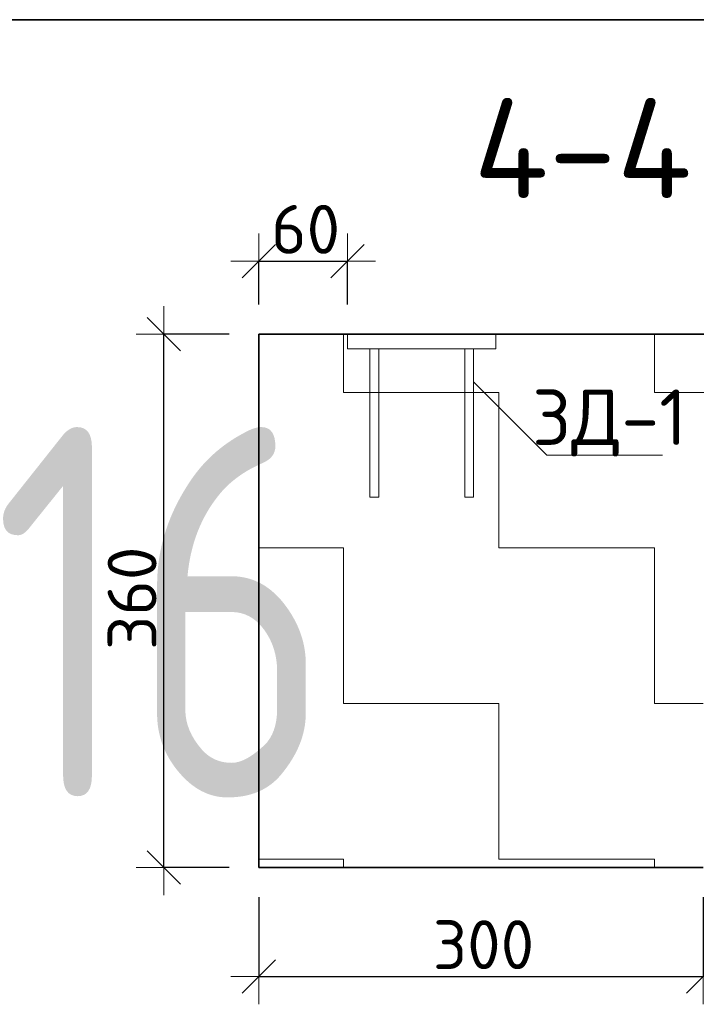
# Model space of a CAD drawing. Header units: metres. Extents: x -38 to 97, y -15 to 21.
# Tile 247 of 256: x 76.012 to 76.468, y 12.607 to 13.272. Entities that reach past the tile are written whole.
import ezdxf

# ---------------------------------------------------------------- set-up
doc = ezdxf.new("R2010")
doc.units = ezdxf.units.M
doc.header["$PDMODE"] = 65
for name, color, linetype, lineweight in [('XR$3$Перекрытие_ Сборный элемент', 7, 'Continuous', 35), ('XR$3$Размерная линия_ общее', 7, 'Continuous', 13), ('XR$3$Текст_ общее_1', 7, 'Continuous', 13), ('XR$4$Перекрытие_ Сборный элемент', 7, 'Continuous', 35), ('XR$4$Размерная линия_ общее', 7, 'Continuous', 13), ('XR$4$Текст_ общее_1', 7, 'Continuous', 13), ('XR$5$Перекрытие_ Сборный элемент', 7, 'Continuous', 35), ('XR$5$Размерная линия_ общее', 7, 'Continuous', 13), ('XR$5$Текст_ общее_1', 7, 'Continuous', 13), ('XR$6$Текст_ примечание', 7, 'Continuous', 13)]:
    doc.layers.add(name, color=color, linetype=linetype, lineweight=lineweight)
doc.styles.add('ISOCPEUR', font='txt')
doc.dimstyles.new('DIMSTYLE_11', dxfattribs={"dimtxt": 0.033, "dimasz": 0.0375, "dimexe": 0, "dimexo": 0, "dimgap": 0.0165, "dimtad": 2, "dimdec": 0, "dimlfac": 1000, "dimrnd": 1, "dimzin": 12, "dimdsep": 46, "dimtxsty": 'ISOCPEUR', "dimblk1": 'ALL_ML_STRICH', "dimblk2": 'ALL_ML_STRICH', "dimsah": 1, "dimcen": 0, "dimclrd": 7, "dimclre": 256, "dimclrt": 7, "dimadec": 0, "dimazin": 0, "dimtfac": 1, "dimtdec": 0, "dimtix": 1, "dimtmove": 2, "dimatfit": 3, "dimfxl": 0, "dimtvp": 1.2, "dimtzin": 0, "dimlwd": 0, "dimlwe": -3, "dimarcsym": 0})
doc.dimstyles.new('DIMSTYLE_8', dxfattribs={"dimtxt": 0.033, "dimasz": 0.0375, "dimexe": 0, "dimexo": 0, "dimgap": 0.0165, "dimtad": 2, "dimdec": 0, "dimlfac": 1000, "dimrnd": 1, "dimzin": 12, "dimdsep": 46, "dimtxsty": 'ISOCPEUR', "dimblk1": 'ALL_ML_STRICH', "dimblk2": 'ALL_ML_STRICH', "dimsah": 1, "dimcen": 0, "dimclrd": 7, "dimclre": 256, "dimclrt": 7, "dimadec": 0, "dimazin": 0, "dimtfac": 1, "dimtdec": 0, "dimtix": 1, "dimtmove": 2, "dimatfit": 3, "dimfxl": 0, "dimtzin": 0, "dimlwd": 0, "dimlwe": -3, "dimarcsym": 0})
pattern_1 = [(0, (0.21, 0.21), (0.105, 0.105), [0.105, -0.105]), (90, (0.21, 0.21), (-0.105, 0.105), [0.105, -0.105])]

# ---------------------------------------------------------------- blocks, each defined once
blk = doc.blocks.new('ALL_ML_STRICH')
at = {"color": 0, "linetype": 'ByBlock', "lineweight": -2}
for p, q in [((0, -0.5), (0, 0.5)), ((-0.3, -0.3), (0.3, 0.3)), ((-1, 0), (0.5, 0))]:
    blk.add_line(p, q, dxfattribs=at)
blk = doc.blocks.new('*D111')
at = {"layer": 'DEFPOINTS', "color": 7, "linetype": 'Continuous', "lineweight": 13, "transparency": 33554687}
for p in [(76.17301, 13.05949), (76.10904, 12.69949), (76.17301, 12.69949)]:
    blk.add_point(p, dxfattribs=at)
at = {"layer": 'XR$3$Размерная линия_ общее', "color": 253, "linetype": 'Continuous', "lineweight": -2, "true_color": 0xa0a0a0, "transparency": 33554687}
for p, q in [((76.15301, 13.05949), (76.10904, 13.05949)), ((76.15301, 12.69949), (76.10904, 12.69949))]:
    blk.add_line(p, q, dxfattribs=at)
at = {"layer": 'XR$3$Размерная линия_ общее', "color": 7, "linetype": 'Continuous', "lineweight": -2, "transparency": 33554687}
blk.add_line((76.10904, 12.69949), (76.10904, 13.05949), dxfattribs=at)
at = {"layer": 'XR$3$Размерная линия_ общее', "color": 7, "linetype": 'Continuous', "lineweight": 13, "transparency": 33554687, "xscale": 0.0375, "yscale": 0.0375, "zscale": 0.0375}
for p, rotation in [((76.10904, 13.05949), 90), ((76.10904, 12.69949), 270)]:
    blk.add_blockref('ALL_ML_STRICH', p, dxfattribs=dict(at, rotation=rotation))
at = {"layer": 'XR$3$Размерная линия_ общее', "color": 7, "linetype": 'Continuous', "lineweight": 13, "transparency": 33554687, "insert": (76.08754, 12.88114), "char_height": 0.033, "width": 0.099, "attachment_point": 5, "rotation": 90, "style": 'ISOCPEUR'}
blk.add_mtext('\\A1;{360}', dxfattribs=at)
blk = doc.blocks.new('*D112')
at = {"layer": 'DEFPOINTS', "color": 7, "linetype": 'Continuous', "lineweight": 13, "transparency": 33554687}
for p in [(76.17301, 12.69949), (76.47301, 12.69949), (76.17301, 12.62581)]:
    blk.add_point(p, dxfattribs=at)
at = {"layer": 'XR$3$Размерная линия_ общее', "color": 253, "linetype": 'Continuous', "lineweight": -2, "true_color": 0xa0a0a0, "transparency": 33554687}
for p, q in [((76.17301, 12.67949), (76.17301, 12.62581)), ((76.47301, 12.67949), (76.47301, 12.62581))]:
    blk.add_line(p, q, dxfattribs=at)
at = {"layer": 'XR$3$Размерная линия_ общее', "color": 7, "linetype": 'Continuous', "lineweight": -2, "transparency": 33554687}
blk.add_line((76.17301, 12.62581), (76.47301, 12.62581), dxfattribs=at)
at = {"layer": 'XR$3$Размерная линия_ общее', "color": 7, "linetype": 'Continuous', "lineweight": 13, "transparency": 33554687, "xscale": 0.0375, "yscale": 0.0375, "zscale": 0.0375, "rotation": 180}
blk.add_blockref('ALL_ML_STRICH', (76.17301, 12.62581), dxfattribs=at)
at = {"layer": 'XR$3$Размерная линия_ общее', "color": 7, "linetype": 'Continuous', "lineweight": 13, "transparency": 33554687, "xscale": 0.0375, "yscale": 0.0375, "zscale": 0.0375}
blk.add_blockref('ALL_ML_STRICH', (76.47301, 12.62581), dxfattribs=at)
at = {"layer": 'XR$3$Размерная линия_ общее', "color": 7, "linetype": 'Continuous', "lineweight": 13, "transparency": 33554687, "insert": (76.32466, 12.64731), "char_height": 0.033, "width": 0.099, "attachment_point": 5, "style": 'ISOCPEUR'}
blk.add_mtext('\\A1;{300}', dxfattribs=at)
blk = doc.blocks.new('СЛОЖНЫЙ_ОБЪЕКТ_39')
at = {"layer": 'XR$3$Перекрытие_ Сборный элемент', "color": 7, "linetype": 'Continuous', "lineweight": 13, "transparency": 33554687}
for points in [[(76.33301, 13.04949), (76.23301, 13.04949), (76.23301, 13.05949), (76.33301, 13.05949), (76.33301, 13.04949)], [(76.24801, 13.04949), (76.25401, 13.04949), (76.25401, 12.94949), (76.24801, 12.94949), (76.24801, 13.04949)], [(76.31801, 13.04949), (76.31201, 13.04949), (76.31201, 12.94949), (76.31801, 12.94949), (76.31801, 13.04949)]]:
    blk.add_lwpolyline(points, close=True, dxfattribs=at)
blk = doc.blocks.new('*D229')
at = {"layer": 'DEFPOINTS', "color": 7, "linetype": 'Continuous', "lineweight": 13, "transparency": 33554687}
for p in [(76.17301, 13.10868), (76.17301, 13.05949), (76.23301, 13.05949)]:
    blk.add_point(p, dxfattribs=at)
at = {"layer": 'XR$3$Размерная линия_ общее', "color": 253, "linetype": 'Continuous', "lineweight": -2, "true_color": 0xa0a0a0, "transparency": 33554687}
for p, q in [((76.17301, 13.07949), (76.17301, 13.10868)), ((76.23301, 13.07949), (76.23301, 13.10868))]:
    blk.add_line(p, q, dxfattribs=at)
at = {"layer": 'XR$3$Размерная линия_ общее', "color": 7, "linetype": 'Continuous', "lineweight": -2, "transparency": 33554687}
blk.add_line((76.17301, 13.10868), (76.23301, 13.10868), dxfattribs=at)
at = {"layer": 'XR$3$Размерная линия_ общее', "color": 7, "linetype": 'Continuous', "lineweight": 13, "transparency": 33554687, "xscale": 0.0375, "yscale": 0.0375, "zscale": 0.0375, "rotation": 180}
blk.add_blockref('ALL_ML_STRICH', (76.17301, 13.10868), dxfattribs=at)
at = {"layer": 'XR$3$Размерная линия_ общее', "color": 7, "linetype": 'Continuous', "lineweight": 13, "transparency": 33554687, "xscale": 0.0375, "yscale": 0.0375, "zscale": 0.0375}
blk.add_blockref('ALL_ML_STRICH', (76.23301, 13.10868), dxfattribs=at)
at = {"layer": 'XR$3$Размерная линия_ общее', "color": 7, "linetype": 'Continuous', "lineweight": 13, "transparency": 33554687, "insert": (76.20466, 13.13018), "char_height": 0.033, "width": 0.066, "attachment_point": 5, "style": 'ISOCPEUR'}
blk.add_mtext('\\A1;{60}', dxfattribs=at)
blk = doc.blocks.new('*D552')
at = {"layer": 'DEFPOINTS', "color": 7, "linetype": 'Continuous', "lineweight": 13, "transparency": 33554687}
for p in [(76.17301, 13.05949), (76.10904, 12.69949), (76.17301, 12.69949)]:
    blk.add_point(p, dxfattribs=at)
at = {"layer": 'XR$4$Размерная линия_ общее', "color": 253, "linetype": 'Continuous', "lineweight": -2, "true_color": 0xa0a0a0, "transparency": 33554687}
for p, q in [((76.15301, 13.05949), (76.10904, 13.05949)), ((76.15301, 12.69949), (76.10904, 12.69949))]:
    blk.add_line(p, q, dxfattribs=at)
at = {"layer": 'XR$4$Размерная линия_ общее', "color": 7, "linetype": 'Continuous', "lineweight": -2, "transparency": 33554687}
blk.add_line((76.10904, 12.69949), (76.10904, 13.05949), dxfattribs=at)
at = {"layer": 'XR$4$Размерная линия_ общее', "color": 7, "linetype": 'Continuous', "lineweight": 13, "transparency": 33554687, "xscale": 0.0375, "yscale": 0.0375, "zscale": 0.0375}
for p, rotation in [((76.10904, 13.05949), 90), ((76.10904, 12.69949), 270)]:
    blk.add_blockref('ALL_ML_STRICH', p, dxfattribs=dict(at, rotation=rotation))
at = {"layer": 'XR$4$Размерная линия_ общее', "color": 7, "linetype": 'Continuous', "lineweight": 13, "transparency": 33554687, "insert": (76.08754, 12.88114), "char_height": 0.033, "width": 0.099, "attachment_point": 5, "rotation": 90, "style": 'ISOCPEUR'}
blk.add_mtext('\\A1;{360}', dxfattribs=at)
blk = doc.blocks.new('*D553')
at = {"layer": 'DEFPOINTS', "color": 7, "linetype": 'Continuous', "lineweight": 13, "transparency": 33554687}
for p in [(76.17301, 12.69949), (76.47301, 12.69949), (76.17301, 12.62581)]:
    blk.add_point(p, dxfattribs=at)
at = {"layer": 'XR$4$Размерная линия_ общее', "color": 253, "linetype": 'Continuous', "lineweight": -2, "true_color": 0xa0a0a0, "transparency": 33554687}
for p, q in [((76.17301, 12.67949), (76.17301, 12.62581)), ((76.47301, 12.67949), (76.47301, 12.62581))]:
    blk.add_line(p, q, dxfattribs=at)
at = {"layer": 'XR$4$Размерная линия_ общее', "color": 7, "linetype": 'Continuous', "lineweight": -2, "transparency": 33554687}
blk.add_line((76.17301, 12.62581), (76.47301, 12.62581), dxfattribs=at)
at = {"layer": 'XR$4$Размерная линия_ общее', "color": 7, "linetype": 'Continuous', "lineweight": 13, "transparency": 33554687, "xscale": 0.0375, "yscale": 0.0375, "zscale": 0.0375, "rotation": 180}
blk.add_blockref('ALL_ML_STRICH', (76.17301, 12.62581), dxfattribs=at)
at = {"layer": 'XR$4$Размерная линия_ общее', "color": 7, "linetype": 'Continuous', "lineweight": 13, "transparency": 33554687, "xscale": 0.0375, "yscale": 0.0375, "zscale": 0.0375}
blk.add_blockref('ALL_ML_STRICH', (76.47301, 12.62581), dxfattribs=at)
at = {"layer": 'XR$4$Размерная линия_ общее', "color": 7, "linetype": 'Continuous', "lineweight": 13, "transparency": 33554687, "insert": (76.32466, 12.64731), "char_height": 0.033, "width": 0.099, "attachment_point": 5, "style": 'ISOCPEUR'}
blk.add_mtext('\\A1;{300}', dxfattribs=at)
blk = doc.blocks.new('СЛОЖНЫЙ_ОБЪЕКТ_80')
at = {"layer": 'XR$4$Перекрытие_ Сборный элемент', "color": 7, "linetype": 'Continuous', "lineweight": 13, "transparency": 33554687}
for points in [[(76.33301, 13.04949), (76.23301, 13.04949), (76.23301, 13.05949), (76.33301, 13.05949), (76.33301, 13.04949)], [(76.24801, 13.04949), (76.25401, 13.04949), (76.25401, 12.94949), (76.24801, 12.94949), (76.24801, 13.04949)], [(76.31801, 13.04949), (76.31201, 13.04949), (76.31201, 12.94949), (76.31801, 12.94949), (76.31801, 13.04949)]]:
    blk.add_lwpolyline(points, close=True, dxfattribs=at)
blk = doc.blocks.new('*D560')
at = {"layer": 'DEFPOINTS', "color": 7, "linetype": 'Continuous', "lineweight": 13, "transparency": 33554687}
for p in [(76.17301, 13.10868), (76.17301, 13.05949), (76.23301, 13.05949)]:
    blk.add_point(p, dxfattribs=at)
at = {"layer": 'XR$4$Размерная линия_ общее', "color": 253, "linetype": 'Continuous', "lineweight": -2, "true_color": 0xa0a0a0, "transparency": 33554687}
for p, q in [((76.17301, 13.07949), (76.17301, 13.10868)), ((76.23301, 13.07949), (76.23301, 13.10868))]:
    blk.add_line(p, q, dxfattribs=at)
at = {"layer": 'XR$4$Размерная линия_ общее', "color": 7, "linetype": 'Continuous', "lineweight": -2, "transparency": 33554687}
blk.add_line((76.17301, 13.10868), (76.23301, 13.10868), dxfattribs=at)
at = {"layer": 'XR$4$Размерная линия_ общее', "color": 7, "linetype": 'Continuous', "lineweight": 13, "transparency": 33554687, "xscale": 0.0375, "yscale": 0.0375, "zscale": 0.0375, "rotation": 180}
blk.add_blockref('ALL_ML_STRICH', (76.17301, 13.10868), dxfattribs=at)
at = {"layer": 'XR$4$Размерная линия_ общее', "color": 7, "linetype": 'Continuous', "lineweight": 13, "transparency": 33554687, "xscale": 0.0375, "yscale": 0.0375, "zscale": 0.0375}
blk.add_blockref('ALL_ML_STRICH', (76.23301, 13.10868), dxfattribs=at)
at = {"layer": 'XR$4$Размерная линия_ общее', "color": 7, "linetype": 'Continuous', "lineweight": 13, "transparency": 33554687, "insert": (76.20466, 13.13018), "char_height": 0.033, "width": 0.066, "attachment_point": 5, "style": 'ISOCPEUR'}
blk.add_mtext('\\A1;{60}', dxfattribs=at)
blk = doc.blocks.new('*D888')
at = {"layer": 'DEFPOINTS', "color": 7, "linetype": 'Continuous', "lineweight": 13, "transparency": 33554687}
for p in [(76.17301, 13.05949), (76.10904, 12.69949), (76.17301, 12.69949)]:
    blk.add_point(p, dxfattribs=at)
at = {"layer": 'XR$5$Размерная линия_ общее', "color": 253, "linetype": 'Continuous', "lineweight": -2, "true_color": 0xa0a0a0, "transparency": 33554687}
for p, q in [((76.15301, 13.05949), (76.10904, 13.05949)), ((76.15301, 12.69949), (76.10904, 12.69949))]:
    blk.add_line(p, q, dxfattribs=at)
at = {"layer": 'XR$5$Размерная линия_ общее', "color": 7, "linetype": 'Continuous', "lineweight": -2, "transparency": 33554687}
blk.add_line((76.10904, 12.69949), (76.10904, 13.05949), dxfattribs=at)
at = {"layer": 'XR$5$Размерная линия_ общее', "color": 7, "linetype": 'Continuous', "lineweight": 13, "transparency": 33554687, "xscale": 0.0375, "yscale": 0.0375, "zscale": 0.0375}
for p, rotation in [((76.10904, 13.05949), 90), ((76.10904, 12.69949), 270)]:
    blk.add_blockref('ALL_ML_STRICH', p, dxfattribs=dict(at, rotation=rotation))
at = {"layer": 'XR$5$Размерная линия_ общее', "color": 7, "linetype": 'Continuous', "lineweight": 13, "transparency": 33554687, "insert": (76.08754, 12.88114), "char_height": 0.033, "width": 0.099, "attachment_point": 5, "rotation": 90, "style": 'ISOCPEUR'}
blk.add_mtext('\\A1;{360}', dxfattribs=at)
blk = doc.blocks.new('*D889')
at = {"layer": 'DEFPOINTS', "color": 7, "linetype": 'Continuous', "lineweight": 13, "transparency": 33554687}
for p in [(76.17301, 12.69949), (76.47301, 12.69949), (76.17301, 12.62581)]:
    blk.add_point(p, dxfattribs=at)
at = {"layer": 'XR$5$Размерная линия_ общее', "color": 253, "linetype": 'Continuous', "lineweight": -2, "true_color": 0xa0a0a0, "transparency": 33554687}
for p, q in [((76.17301, 12.67949), (76.17301, 12.62581)), ((76.47301, 12.67949), (76.47301, 12.62581))]:
    blk.add_line(p, q, dxfattribs=at)
at = {"layer": 'XR$5$Размерная линия_ общее', "color": 7, "linetype": 'Continuous', "lineweight": -2, "transparency": 33554687}
blk.add_line((76.17301, 12.62581), (76.47301, 12.62581), dxfattribs=at)
at = {"layer": 'XR$5$Размерная линия_ общее', "color": 7, "linetype": 'Continuous', "lineweight": 13, "transparency": 33554687, "xscale": 0.0375, "yscale": 0.0375, "zscale": 0.0375, "rotation": 180}
blk.add_blockref('ALL_ML_STRICH', (76.17301, 12.62581), dxfattribs=at)
at = {"layer": 'XR$5$Размерная линия_ общее', "color": 7, "linetype": 'Continuous', "lineweight": 13, "transparency": 33554687, "xscale": 0.0375, "yscale": 0.0375, "zscale": 0.0375}
blk.add_blockref('ALL_ML_STRICH', (76.47301, 12.62581), dxfattribs=at)
at = {"layer": 'XR$5$Размерная линия_ общее', "color": 7, "linetype": 'Continuous', "lineweight": 13, "transparency": 33554687, "insert": (76.32466, 12.64731), "char_height": 0.033, "width": 0.099, "attachment_point": 5, "style": 'ISOCPEUR'}
blk.add_mtext('\\A1;{300}', dxfattribs=at)
blk = doc.blocks.new('СЛОЖНЫЙ_ОБЪЕКТ_121')
at = {"layer": 'XR$5$Перекрытие_ Сборный элемент', "color": 7, "linetype": 'Continuous', "lineweight": 13, "transparency": 33554687}
for points in [[(76.33301, 13.04949), (76.23301, 13.04949), (76.23301, 13.05949), (76.33301, 13.05949), (76.33301, 13.04949)], [(76.24801, 13.04949), (76.25401, 13.04949), (76.25401, 12.94949), (76.24801, 12.94949), (76.24801, 13.04949)], [(76.31801, 13.04949), (76.31201, 13.04949), (76.31201, 12.94949), (76.31801, 12.94949), (76.31801, 13.04949)]]:
    blk.add_lwpolyline(points, close=True, dxfattribs=at)
blk = doc.blocks.new('*D896')
at = {"layer": 'DEFPOINTS', "color": 7, "linetype": 'Continuous', "lineweight": 13, "transparency": 33554687}
for p in [(76.17301, 13.10868), (76.17301, 13.05949), (76.23301, 13.05949)]:
    blk.add_point(p, dxfattribs=at)
at = {"layer": 'XR$5$Размерная линия_ общее', "color": 253, "linetype": 'Continuous', "lineweight": -2, "true_color": 0xa0a0a0, "transparency": 33554687}
for p, q in [((76.17301, 13.07949), (76.17301, 13.10868)), ((76.23301, 13.07949), (76.23301, 13.10868))]:
    blk.add_line(p, q, dxfattribs=at)
at = {"layer": 'XR$5$Размерная линия_ общее', "color": 7, "linetype": 'Continuous', "lineweight": -2, "transparency": 33554687}
blk.add_line((76.17301, 13.10868), (76.23301, 13.10868), dxfattribs=at)
at = {"layer": 'XR$5$Размерная линия_ общее', "color": 7, "linetype": 'Continuous', "lineweight": 13, "transparency": 33554687, "xscale": 0.0375, "yscale": 0.0375, "zscale": 0.0375, "rotation": 180}
blk.add_blockref('ALL_ML_STRICH', (76.17301, 13.10868), dxfattribs=at)
at = {"layer": 'XR$5$Размерная линия_ общее', "color": 7, "linetype": 'Continuous', "lineweight": 13, "transparency": 33554687, "xscale": 0.0375, "yscale": 0.0375, "zscale": 0.0375}
blk.add_blockref('ALL_ML_STRICH', (76.23301, 13.10868), dxfattribs=at)
at = {"layer": 'XR$5$Размерная линия_ общее', "color": 7, "linetype": 'Continuous', "lineweight": 13, "transparency": 33554687, "insert": (76.20466, 13.13018), "char_height": 0.033, "width": 0.066, "attachment_point": 5, "style": 'ISOCPEUR'}
blk.add_mtext('\\A1;{60}', dxfattribs=at)

msp = doc.modelspace()

# ---------------------------------------------------------------- hatches: boundary and pattern name
at = {"linetype": 'Continuous', "lineweight": 13, "transparency": 33554687}
h = msp.add_hatch(dxfattribs=at)
h.set_pattern_fill('____', scale=0.105, style=0, pattern_type=2)
h.set_pattern_definition(pattern_1)
h.paths.add_polyline_path([(76.17301, 13.05949), (76.17301, 12.69949), (76.47301, 12.69949), (76.47301, 12.85949), (76.67716, 12.85949), (76.67716, 13.05949)], flags=0)
h = msp.add_hatch(dxfattribs=at)
h.set_pattern_fill('____', scale=0.105, style=0, pattern_type=2)
h.set_pattern_definition(pattern_1)
h.paths.add_polyline_path([(76.17301, 13.05949), (76.17301, 12.69949), (76.47301, 12.69949), (76.47301, 12.85949), (76.67716, 12.85949), (76.67716, 13.05949)], flags=0)
h = msp.add_hatch(dxfattribs=at)
h.set_pattern_fill('____', scale=0.105, style=0, pattern_type=2)
h.set_pattern_definition(pattern_1)
h.paths.add_polyline_path([(76.17301, 13.05949), (76.17301, 12.69949), (76.47301, 12.69949), (76.47301, 12.85949), (76.67716, 12.85949), (76.67716, 13.05949)], flags=0)

# ---------------------------------------------------------------- linework, layer by layer
at = {"color": 7, "linetype": 'Continuous', "lineweight": 35, "transparency": 33554687}
for p, q in [((76.17301, 13.05949), (76.17301, 12.85949)), ((76.67716, 13.05949), (76.17301, 13.05949)), ((76.17301, 13.05949), (76.17301, 12.85949)), ((76.67716, 13.05949), (76.17301, 13.05949)), ((76.17301, 13.05949), (76.17301, 12.85949)), ((76.67716, 13.05949), (76.17301, 13.05949)), ((76.17301, 12.85949), (76.17301, 12.69949)), ((76.17301, 12.85949), (76.17301, 12.69949)), ((76.17301, 12.85949), (76.17301, 12.69949)), ((76.17301, 12.69949), (76.47301, 12.69949)), ((76.17301, 12.69949), (76.47301, 12.69949)), ((76.17301, 12.69949), (76.47301, 12.69949))]:
    msp.add_line(p, q, dxfattribs=at)
at = {"color": 7, "linetype": 'Continuous', "lineweight": 13, "transparency": 33554687}
msp.add_lwpolyline([(76.31801, 13.02731), (76.36751, 12.97781), (76.44538, 12.97781)], dxfattribs=at)
msp.add_lwpolyline([(76.31801, 13.02731), (76.36751, 12.97781), (76.44538, 12.97781)], dxfattribs=at)
msp.add_lwpolyline([(76.31801, 13.02731), (76.36751, 12.97781), (76.44538, 12.97781)], dxfattribs=at)
at = {"layer": 'XR$6$Текст_ примечание', "color": 7, "linetype": 'Continuous', "lineweight": 35, "transparency": 33554687}
msp.add_line((86.41979, 13.27171), (67.91979, 13.27171), dxfattribs=at)

# ---------------------------------------------------------------- block references
at = {"layer": 'XR$3$Перекрытие_ Сборный элемент', "color": 7, "linetype": 'Continuous', "lineweight": 13, "transparency": 33554687}
msp.add_blockref('СЛОЖНЫЙ_ОБЪЕКТ_39', (0, 0), dxfattribs=at)
at = {"layer": 'XR$4$Перекрытие_ Сборный элемент', "color": 7, "linetype": 'Continuous', "lineweight": 13, "transparency": 33554687}
msp.add_blockref('СЛОЖНЫЙ_ОБЪЕКТ_80', (0, 0), dxfattribs=at)
at = {"layer": 'XR$5$Перекрытие_ Сборный элемент', "color": 7, "linetype": 'Continuous', "lineweight": 13, "transparency": 33554687}
msp.add_blockref('СЛОЖНЫЙ_ОБЪЕКТ_121', (0, 0), dxfattribs=at)

# ---------------------------------------------------------------- texts
at = {"color": 7, "linetype": 'Continuous', "lineweight": 50, "transparency": 33554687, "insert": (76.39153, 13.18495), "char_height": 0.0675, "width": 0.1863, "attachment_point": 5, "style": 'ISOCPEUR'}
msp.add_mtext('\\A1;{\\fISOCPEUR|i0|b0;\\H0.067500;\\W1.000000;\\C7;4-4}\\P', dxfattribs=at)
msp.add_mtext('\\A1;{\\fISOCPEUR|i0|b0;\\H0.067500;\\W1.000000;\\C7;4-4}\\P', dxfattribs=at)
msp.add_mtext('\\A1;{\\fISOCPEUR|i0|b0;\\H0.067500;\\W1.000000;\\C7;4-4}\\P', dxfattribs=at)
at = {"layer": 'XR$3$Текст_ общее_1', "color": 7, "linetype": 'Continuous', "lineweight": 13, "transparency": 33554687, "insert": (76.40976, 12.99948), "char_height": 0.0375, "width": 0.1233173, "attachment_point": 5, "style": 'ISOCPEUR'}
msp.add_mtext('\\A1;{\\fISOCPEUR|i0|b0;\\H0.037500;\\W1.000000;\\C7;ЗД-1}\\P', dxfattribs=at)
at = {"layer": 'XR$4$Текст_ общее_1', "color": 7, "linetype": 'Continuous', "lineweight": 13, "transparency": 33554687, "insert": (76.40976, 12.99948), "char_height": 0.0375, "width": 0.1233173, "attachment_point": 5, "style": 'ISOCPEUR'}
msp.add_mtext('\\A1;{\\fISOCPEUR|i0|b0;\\H0.037500;\\W1.000000;\\C7;ЗД-1}\\P', dxfattribs=at)
at = {"layer": 'XR$5$Текст_ общее_1', "color": 7, "linetype": 'Continuous', "lineweight": 13, "transparency": 33554687, "insert": (76.40976, 12.99948), "char_height": 0.0375, "width": 0.1233173, "attachment_point": 5, "style": 'ISOCPEUR'}
msp.add_mtext('\\A1;{\\fISOCPEUR|i0|b0;\\H0.037500;\\W1.000000;\\C7;ЗД-1}\\P', dxfattribs=at)
at = {"layer": 'XR$6$Текст_ примечание', "color": 7, "linetype": 'Continuous', "lineweight": 35, "transparency": 33554687, "insert": (75.99245, 12.74671), "char_height": 0.25, "width": 0.3935674, "attachment_point": 7, "style": 'ISOCPEUR'}
msp.add_mtext('\\W0.75;16', dxfattribs=at)

# ---------------------------------------------------------------- dimensions: what is measured, and where the dimension line sits
at = {"layer": 'XR$3$Размерная линия_ общее', "color": 7, "linetype": 'Continuous', "lineweight": 13, "transparency": 33554687}
for base, p1, p2, dimstyle, picture, middle in [((76.23301, 13.10868), (76.17301, 13.07949), (76.23301, 13.07949), 'DIMSTYLE_11', '*D229', (76.20466, 13.13018)), ((76.47301, 12.62581), (76.17301, 12.67949), (76.47301, 12.67949), 'DIMSTYLE_8', '*D112', (76.32466, 12.64731))]:
    dim = msp.add_linear_dim(base=base, p1=p1, p2=p2, dimstyle=dimstyle, override={"dimpost": '<>', "dimclrd": 7, "dimclre": 253, "dimclrt": 7, "dimlwd": 0, "dimlwe": 65533}, dxfattribs=at)
    dim.commit()
    dim.dimension.update_dxf_attribs({"geometry": picture, "text_midpoint": middle, "dimtype": 160})
dim = msp.add_linear_dim(base=(76.10904, 13.05949), p1=(76.15301, 12.69949), p2=(76.15301, 13.05949), angle=90, dimstyle='DIMSTYLE_8', override={"dimpost": '<>', "dimclrd": 7, "dimclre": 253, "dimclrt": 7, "dimlwd": 0, "dimlwe": 65533}, dxfattribs=at)
dim.commit()
dim.dimension.update_dxf_attribs({"geometry": '*D111', "text_midpoint": (76.08754, 12.88114), "dimtype": 160})
at = {"layer": 'XR$4$Размерная линия_ общее', "color": 7, "linetype": 'Continuous', "lineweight": 13, "transparency": 33554687}
for base, p1, p2, dimstyle, picture, middle in [((76.23301, 13.10868), (76.17301, 13.07949), (76.23301, 13.07949), 'DIMSTYLE_11', '*D560', (76.20466, 13.13018)), ((76.47301, 12.62581), (76.17301, 12.67949), (76.47301, 12.67949), 'DIMSTYLE_8', '*D553', (76.32466, 12.64731))]:
    dim = msp.add_linear_dim(base=base, p1=p1, p2=p2, dimstyle=dimstyle, override={"dimpost": '<>', "dimclrd": 7, "dimclre": 253, "dimclrt": 7, "dimlwd": 0, "dimlwe": 65533}, dxfattribs=at)
    dim.commit()
    dim.dimension.update_dxf_attribs({"geometry": picture, "text_midpoint": middle, "dimtype": 160})
dim = msp.add_linear_dim(base=(76.10904, 13.05949), p1=(76.15301, 12.69949), p2=(76.15301, 13.05949), angle=90, dimstyle='DIMSTYLE_8', override={"dimpost": '<>', "dimclrd": 7, "dimclre": 253, "dimclrt": 7, "dimlwd": 0, "dimlwe": 65533}, dxfattribs=at)
dim.commit()
dim.dimension.update_dxf_attribs({"geometry": '*D552', "text_midpoint": (76.08754, 12.88114), "dimtype": 160})
at = {"layer": 'XR$5$Размерная линия_ общее', "color": 7, "linetype": 'Continuous', "lineweight": 13, "transparency": 33554687}
for base, p1, p2, dimstyle, picture, middle in [((76.23301, 13.10868), (76.17301, 13.07949), (76.23301, 13.07949), 'DIMSTYLE_11', '*D896', (76.20466, 13.13018)), ((76.47301, 12.62581), (76.17301, 12.67949), (76.47301, 12.67949), 'DIMSTYLE_8', '*D889', (76.32466, 12.64731))]:
    dim = msp.add_linear_dim(base=base, p1=p1, p2=p2, dimstyle=dimstyle, override={"dimpost": '<>', "dimclrd": 7, "dimclre": 253, "dimclrt": 7, "dimlwd": 0, "dimlwe": 65533}, dxfattribs=at)
    dim.commit()
    dim.dimension.update_dxf_attribs({"geometry": picture, "text_midpoint": middle, "dimtype": 160})
dim = msp.add_linear_dim(base=(76.10904, 13.05949), p1=(76.15301, 12.69949), p2=(76.15301, 13.05949), angle=90, dimstyle='DIMSTYLE_8', override={"dimpost": '<>', "dimclrd": 7, "dimclre": 253, "dimclrt": 7, "dimlwd": 0, "dimlwe": 65533}, dxfattribs=at)
dim.commit()
dim.dimension.update_dxf_attribs({"geometry": '*D888', "text_midpoint": (76.08754, 12.88114), "dimtype": 160})

doc.saveas('drawing.dxf')
